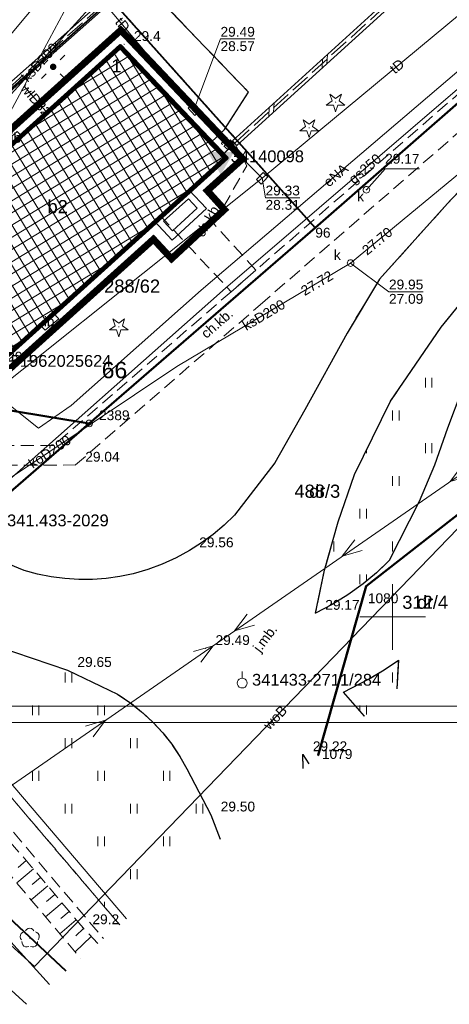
# Model space of a CAD drawing. Extents: x 5499164 to 5499301, y 5902019 to 5902134.
# Tile 5 of 18: x 5499222 to 5499254, y 5902020 to 5902096. Entities that reach past the tile are written whole.
import ezdxf
from ezdxf.enums import TextEntityAlignment as Align

# ---------------------------------------------------------------- set-up
doc = ezdxf.new("R2010")
doc.units = 0
doc.header["$PDSIZE"] = 0.75
for name, pattern in [('BUGD2', [3, 2, -1]), ('PRZER1-1', [2, 1, -1]), ('PRZER2-1', [3, 2, -1]), ('PRZER3-1', [4, 3, -1])]:
    doc.linetypes.add(name, pattern=pattern)
doc.layers.get('0').update_dxf_attribs({"linetype": 'CONTINUOUS', "lineweight": 13})
for name, color, linetype, lineweight in [('0Z_BUDYNKI', 7, 'CONTINUOUS', 9), ('0Z_OPISY', 7, 'CONTINUOUS', 9), ('A_BUDYNKI_ZAGOSP', 202, 'CONTINUOUS', 9), ('GEPADR', 7, 'CONTINUOUS', 18), ('GEPADR_O', 7, 'CONTINUOUS', 18), ('GEPPGD', 7, 'CONTINUOUS', 18), ('GEPPGD_O', 7, 'CONTINUOUS', 18), ('GESBTO', 7, 'CONTINUOUS', 18), ('GESBZO', 7, 'CONTINUOUS', 50), ('GESBZO_O', 7, 'CONTINUOUS', 50), ('GSLDSO', 7, 'CONTINUOUS', 18), ('GSLKRW', 7, 'CONTINUOUS', 25), ('GSPPPK', 7, 'CONTINUOUS', 18), ('GSPPPK_O', 7, 'CONTINUOUS', 18), ('GSPSHB', 7, 'CONTINUOUS', 18), ('GSPSHB_O', 7, 'CONTINUOUS', 18), ('GSPSSH_O', 7, 'CONTINUOUS', 18), ('GSPWPN', 7, 'CONTINUOUS', 13), ('GSPWPN_O', 7, 'CONTINUOUS', 13), ('GSPWPS', 7, 'CONTINUOUS', 13), ('GSPWPS_O', 7, 'CONTINUOUS', 13), ('GSSIIN', 7, 'CONTINUOUS', 18), ('GSSIIN_O', 7, 'CONTINUOUS', 18), ('GSSKOA', 7, 'PRZER3-1', 18), ('GSSKOA_O', 7, 'PRZER3-1', 18), ('GSSKOD', 7, 'PRZER2-1', 18), ('GSSKOD_O', 7, 'PRZER2-1', 18), ('GSSOTW', 7, 'PRZER3-1', 18), ('GSSUTR', 7, 'PRZER2-1', 18), ('GSSZSN', 7, 'PRZER2-1', 18), ('GUPEMO', 7, 'CONTINUOUS', 18), ('GUPIKP', 7, 'CONTINUOUS', 18), ('GUPIWZ', 7, 'CONTINUOUS', 18), ('GUPIWZ_O', 7, 'CONTINUOUS', 18), ('GUPPRZ', 7, 'CONTINUOUS', 18), ('GUPPRZ_O', 7, 'CONTINUOUS', 18)]:
    doc.layers.add(name, color=color, linetype=linetype, lineweight=lineweight)
for name, color, linetype, lineweight, true_color in [('0Z_granica opracowania', 7, 'CONTINUOUS', 9, 0xf500b8), ('GESKKL', 7, 'PRZER3-1', 18, 0x24bc24), ('GESUZY', 7, 'PRZER1-1', 18, 0x008000), ('GESUZY_O', 7, 'PRZER1-1', 18, 0x008000), ('GSPRDI', 7, 'CONTINUOUS', 18, 0x008000), ('GSPRDL', 7, 'CONTINUOUS', 18, 0x008000), ('GULEPR', 1, 'CONTINUOUS', 18, 0xff0000), ('GULEPR_O', 1, 'CONTINUOUS', 18, 0xff0000), ('GULGPR', 7, 'CONTINUOUS', 18, 0xbfbf00), ('GULGPR_O', 7, 'CONTINUOUS', 18, 0xbfbf00), ('GULKPR', 7, 'CONTINUOUS', 18, 0x803300), ('GULKPR_O', 7, 'CONTINUOUS', 18, 0x803300), ('GULTPR', 7, 'CONTINUOUS', 18, 0xff9100), ('GULTPR_O', 7, 'CONTINUOUS', 18, 0xff9100), ('GULWPR', 5, 'CONTINUOUS', 18, 0x0000ff), ('GULWPR_O', 5, 'CONTINUOUS', 18, 0x0000ff), ('GUPKSD', 7, 'CONTINUOUS', 18, 0x803300), ('GUPKSD_O', 7, 'CONTINUOUS', 18, 0x803300)]:
    doc.layers.add(name, color=color, linetype=linetype, lineweight=lineweight, true_color=true_color)
for name, color, linetype, true_color in [('219-działka ewidencyjna', 7, 'CONTINUOUS', 0x008000), ('GESDZI', 7, 'CONTINUOUS', 0x008000), ('GESDZI_O', 7, 'CONTINUOUS', 0x008000)]:
    doc.layers.add(name, color=color, linetype=linetype, true_color=true_color)
doc.styles.add('GEO-INFO', font='arial.ttf')
pattern_1 = [(90, (5490000, 5900000), (-2.5, 2.5), [0.75, -4.25]), (90, (5490000.5, 5900000), (-2.5, 2.5), [0.75, -4.25])]

# ---------------------------------------------------------------- blocks, each defined once
blk = doc.blocks.new('EPPGN')
blk.add_hatch(color=0).paths.add_polyline_path([(0, -0.09), (0.027812, -0.085595), (0.052901, -0.072812), (0.072812, -0.052901), (0.085595, -0.027812), (0.09, 0), (0.085595, 0.027812), (0.072812, 0.052901), (0.052901, 0.072812), (0.027812, 0.085595), (0, 0.09), (-0.027812, 0.085595), (-0.052901, 0.072812), (-0.072812, 0.052901), (-0.085595, 0.027812), (-0.09, 0), (-0.085595, -0.027812), (-0.072812, -0.052901), (-0.052901, -0.072812), (-0.027812, -0.085595)])
blk = doc.blocks.new('EPPGS')
at = {"color": 0}
blk.add_lwpolyline([(0, 0.5), (0.154508, 0.475528), (0.293893, 0.404508), (0.404508, 0.293893), (0.475528, 0.154508), (0.5, 0), (0.475528, -0.154508), (0.404508, -0.293893), (0.293893, -0.404508), (0.154508, -0.475528), (0, -0.5), (-0.154508, -0.475528), (-0.293893, -0.404508), (-0.404508, -0.293893), (-0.475528, -0.154508), (-0.5, 0), (-0.475528, 0.154508), (-0.404508, 0.293893), (-0.293893, 0.404508), (-0.154508, 0.475528)], close=True, dxfattribs=at)
blk = doc.blocks.new('SUEP1')
at = {"color": 0}
blk.add_lwpolyline([(-1.5, -1), (1.5, 0), (-1.5, 1)], dxfattribs=at)
blk = doc.blocks.new('OKRAG_PELNY')
at = {"color": 0}
blk.add_lwpolyline([(0, 0.5), (0.12941, 0.482963), (0.25, 0.433013), (0.353553, 0.353553), (0.433013, 0.25), (0.482963, 0.12941), (0.5, 0), (0.482963, -0.12941), (0.433013, -0.25), (0.353553, -0.353553), (0.25, -0.433013), (0.12941, -0.482963), (0, -0.5), (-0.12941, -0.482963), (-0.25, -0.433013), (-0.353553, -0.353553), (-0.433013, -0.25), (-0.482963, -0.12941), (-0.5, 0), (-0.482963, 0.12941), (-0.433013, 0.25), (-0.353553, 0.353553), (-0.25, 0.433013), (-0.12941, 0.482963)], close=True, dxfattribs=at)
blk = doc.blocks.new('PROSTOKAT1_5-1_PELNY')
at = {"color": 0}
blk.add_lwpolyline([(0.75, -0.5), (-0.75, -0.5), (-0.75, 0.5), (0.75, 0.5)], close=True, dxfattribs=at)
blk = doc.blocks.new('SUEO')
blk.add_hatch(color=0).paths.add_polyline_path([(-0.002174, 0.089974), (0.023762, 0.086807), (0.042561, 0.0793), (0.060131, 0.066965), (0.076266, 0.047786), (0.086234, 0.025762), (0.089972, 0.002226), (0.088646, -0.015553), (0.081114, -0.038994), (0.066834, -0.060276), (0.049699, -0.075033), (0.027576, -0.085671), (0.004027, -0.08991), (-0.019639, -0.087831), (-0.040932, -0.080154), (-0.059082, -0.067892), (-0.073734, -0.051607), (-0.08374, -0.032979), (-0.089221, -0.011817), (-0.089063, 0.012951), (-0.082571, 0.035806), (-0.069528, 0.057148), (-0.048957, 0.075519), (-0.026898, 0.085887)])
at = {"color": 0}
for points in [[(-1.767767, 1.767767), (-1.06066, 1.06066)], [(1.767767, 1.767767), (1.06066, 1.06066)], [(-1.767767, -1.767767), (-1.06066, -1.06066)], [(1.767767, -1.767767), (1.06066, -1.06066)]]:
    blk.add_lwpolyline(points, dxfattribs=at)
blk = doc.blocks.new('KOLO')
blk.add_hatch(color=0).paths.add_polyline_path([(-0.5, 0), (-0.482963, -0.12941), (-0.433013, -0.25), (-0.353553, -0.353553), (-0.25, -0.433013), (-0.12941, -0.482963), (0, -0.5), (0.12941, -0.482963), (0.25, -0.433013), (0.353553, -0.353553), (0.433013, -0.25), (0.482963, -0.12941), (0.5, 0), (0.482963, 0.12941), (0.433013, 0.25), (0.353553, 0.353553), (0.25, 0.433013), (0.12941, 0.482963), (0, 0.5), (-0.12941, 0.482963), (-0.25, 0.433013), (-0.353553, 0.353553), (-0.433013, 0.25), (-0.482963, 0.12941)])
blk = doc.blocks.new('POINT')
at = {"color": 0}
blk.add_point((0, 0), dxfattribs=at)
blk = doc.blocks.new('ODTN_1')
at = {"color": 0}
for points in [[(-1, -0.5), (0, 0.5)], [(0, -0.5), (1, 0.5)]]:
    blk.add_lwpolyline(points, dxfattribs=at)
blk = doc.blocks.new('PION_C')
at = {"color": 0}
blk.add_lwpolyline([(0, 0.5), (0, -0.5)], dxfattribs=at)
blk = doc.blocks.new('SPDLP')
blk.add_hatch(color=0).paths.add_polyline_path([(0, -0.09), (0.027812, -0.085595), (0.052901, -0.072812), (0.072812, -0.052901), (0.085595, -0.027812), (0.09, 0), (0.085595, 0.027812), (0.072812, 0.052901), (0.052901, 0.072812), (0.027812, 0.085595), (0, 0.09), (-0.027812, 0.085595), (-0.052901, 0.072812), (-0.072812, 0.052901), (-0.085595, 0.027812), (-0.09, 0), (-0.085595, -0.027812), (-0.072812, -0.052901), (-0.052901, -0.072812), (-0.027812, -0.085595)])
at = {"color": 0}
for points in [[(-1.271938, -0.268652), (-1.40916, -0.048001), (-1.462858, 0.20623), (-1.426585, 0.463525), (-1.304695, 0.693003), (-1.11182, 0.867117), (-0.871109, 0.964971)], [(-0.648554, 1.126667), (-0.481106, 1.325358), (-0.255912, 1.454989), (0, 1.5), (0.255912, 1.454989), (0.481106, 1.325358), (0.648554, 1.126667)], [(0.871109, 0.964971), (1.11182, 0.867117), (1.304695, 0.693003), (1.426585, 0.463525), (1.462858, 0.20623), (1.40916, -0.048001), (1.271938, -0.268652)], [(-0.137547, -1.292703), (-0.389802, -1.355024), (-0.648184, -1.327532), (-0.881678, -1.213525), (-1.062258, -1.026689), (-1.168249, -0.78945), (-1.186929, -0.530282)], [(1.186929, -0.530282), (1.168249, -0.78945), (1.062258, -1.026689), (0.881678, -1.213525), (0.648184, -1.327532), (0.389802, -1.355024), (0.137547, -1.292703)]]:
    blk.add_lwpolyline(points, dxfattribs=at)
blk = doc.blocks.new('SPDIP')
blk.add_hatch(color=0).paths.add_polyline_path([(0, -0.09), (0.027812, -0.085595), (0.052901, -0.072812), (0.072812, -0.052901), (0.085595, -0.027812), (0.09, 0), (0.085595, 0.027812), (0.072812, 0.052901), (0.052901, 0.072812), (0.027812, 0.085595), (0, 0.09), (-0.027812, 0.085595), (-0.052901, 0.072812), (-0.072812, 0.052901), (-0.085595, 0.027812), (-0.09, 0), (-0.085595, -0.027812), (-0.072812, -0.052901), (-0.052901, -0.072812), (-0.027812, -0.085595)])
at = {"color": 0}
blk.add_lwpolyline([(0.544942, 0.177062), (1.426676, -0.463555), (0.336792, -0.463555), (0, -1.500096), (-0.336792, -0.463555), (-1.426676, -0.463555), (-0.544942, 0.177062), (-0.881734, 1.213603), (0, 0.572986), (0.881734, 1.213603)], close=True, dxfattribs=at)
blk = doc.blocks.new('GSPSHB')
blk.add_hatch(color=0).paths.add_polyline_path([(-2, 1.1547), (2, 1.1547), (0, -2.309401)])
blk = doc.blocks.new('SOPGM')
at = {"color": 0}
blk.add_lwpolyline([(0, 1.75), (0, 0.75)], dxfattribs=at)
blk.add_lwpolyline([(0, 0.75), (0.231763, 0.713292), (0.440839, 0.606763), (0.606763, 0.440839), (0.713292, 0.231763), (0.75, 0), (0.713292, -0.231763), (0.606763, -0.440839), (0.440839, -0.606763), (0.231763, -0.713292), (0, -0.75), (-0.231763, -0.713292), (-0.440839, -0.606763), (-0.606763, -0.440839), (-0.713292, -0.231763), (-0.75, 0), (-0.713292, 0.231763), (-0.606763, 0.440839), (-0.440839, 0.606763), (-0.231763, 0.713292)], close=True, dxfattribs=at)

msp = doc.modelspace()

# ---------------------------------------------------------------- hatches: boundary and pattern name
at = {"layer": 'A_BUDYNKI_ZAGOSP', "true_color": 0x7a00a3}
h = msp.add_hatch(dxfattribs=at)
h.set_pattern_fill('ANSI37', color=204, scale=0.25, angle=346.381261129, style=0)
h.paths.add_polyline_path([(5499211.75, 5902077.65), (5499229.2, 5902093.38), (5499237.12, 5902085.02), (5499219.57, 5902069.19)])
at = {"layer": 'GSSUTR', "linetype": 'Continuous', "lineweight": 18, "true_color": 0x636363}
h = msp.add_hatch(dxfattribs=at)
h.set_pattern_fill('PTTU04', color=251, scale=0.5, style=0)
h.set_pattern_definition(pattern_1)
h.paths.add_polyline_path([(5499264.45, 5902084.32), (5499261.09, 5902080.84), (5499257.96, 5902077.33), (5499253.7, 5902072.12), (5499249.85, 5902066.48), (5499247.09, 5902060.87), (5499245.834, 5902057.251), (5499244.81, 5902053.56), (5499244.11, 5902050.3), (5499245.376, 5902050.954), (5499246.592, 5902051.699), (5499247.75, 5902052.53), (5499248.775, 5902053.381), (5499249.74, 5902054.3), (5499252.04, 5902058.8), (5499253.192, 5902061.574), (5499254.18, 5902064.41), (5499255.294, 5902067.317), (5499256.54, 5902070.17), (5499257.963, 5902073.055), (5499259.52, 5902075.87), (5499262.23, 5902080.01), (5499264.98, 5902083.92)], flags=0)
h = msp.add_hatch(dxfattribs=at)
h.set_pattern_fill('PTTU04', color=251, scale=0.5, style=0)
h.set_pattern_definition(pattern_1)
h.paths.add_polyline_path([(5499236.13, 5902034.91), (5499234.3, 5902038.4), (5499233.755, 5902039.366), (5499233.137, 5902040.288), (5499232.45, 5902041.16), (5499231.678, 5902041.997), (5499230.842, 5902042.771), (5499229.947, 5902043.477), (5499229, 5902044.11), (5499225.19, 5902045.94), (5499219.77, 5902047.77), (5499214.75, 5902049.47), (5499209.27, 5902051.35), (5499210.01, 5902049.04), (5499219.37, 5902038.03), (5499229.167, 5902026.508), (5499236.846, 5902033.05)], flags=0)
h = msp.add_hatch(dxfattribs=at)
h.set_pattern_fill('PTTU04', color=251, scale=0.5, style=0)
h.set_pattern_definition(pattern_1)
h.paths.add_polyline_path([(5499249.347, 5902045.968), (5499248.22, 5902045.29), (5499246.24, 5902044.27), (5499247.843, 5902042.42), (5499250.318, 5902044.528), (5499250.44, 5902046.7)], flags=0)
at = {"layer": 'GSSUTR', "linetype": 'Continuous', "lineweight": 18}
h = msp.add_hatch(dxfattribs=at)
h.set_pattern_fill('PTTU04', scale=0.5, style=0)
h.set_pattern_definition(pattern_1)
h.paths.add_polyline_path([(5499243.16, 5902039.51), (5499243.177, 5902038.445), (5499243.594, 5902038.8)], flags=0)

# ---------------------------------------------------------------- linework, layer by layer
at = {"color": 251, "linetype": 'Continuous', "lineweight": 13, "true_color": 0x636363, "elevation": 100, "flags": 128}
for points in [[(5499250, 5902047.5), (5499250, 5902052.5)], [(5499247.5, 5902050), (5499252.5, 5902050)]]:
    msp.add_lwpolyline(points, dxfattribs=at)
at = {"layer": '0Z_BUDYNKI', "lineweight": 30, "elevation": 10.18}
msp.add_lwpolyline([(5499211.75, 5902077.65), (5499229.2, 5902093.38), (5499237.12, 5902085.02), (5499219.57, 5902069.19)], close=True, dxfattribs=at)
at = {"layer": '0Z_granica opracowania', "linetype": 'BUGD2', "const_width": 0.525, "elevation": 10.18}
msp.add_lwpolyline([(5499210.328, 5902077.715), (5499212.389, 5902079.572), (5499211.447, 5902080.592), (5499215.331, 5902084.283), (5499215.245, 5902084.377), (5499218.862, 5902087.539), (5499219.886, 5902086.33), (5499229.255, 5902094.776), (5499238.551, 5902084.964), (5499235.855, 5902082.532), (5499237.163, 5902081.082), (5499233.127, 5902077.339), (5499231.745, 5902078.825), (5499219.506, 5902067.786)], close=True, dxfattribs=at)
at = {"layer": '0Z_OPISY'}
for points in [[(5499195.674, 5902041.939), (5499300.674, 5902041.939), (5499300.674, 5902116.189), (5499195.674, 5902116.189)], [(5499196.924, 5902043.189), (5499299.424, 5902043.189), (5499299.424, 5902114.939), (5499196.924, 5902114.939)]]:
    msp.add_lwpolyline(points, close=True, dxfattribs=at)
at = {"layer": '219-działka ewidencyjna', "color": 24, "linetype": 'Continuous', "lineweight": 70, "true_color": 0xaf2323, "elevation": 10.18}
msp.add_lwpolyline([(5499211.508, 5902077.661), (5499229.209, 5902093.617), (5499237.363, 5902085.01), (5499219.559, 5902068.951)], close=True, dxfattribs=at)
at = {"layer": 'GESBTO', "color": 251, "linetype": 'Continuous', "lineweight": 18, "true_color": 0x636363, "elevation": 10.18}
for points in [[(5499233.179, 5902078.751), (5499231.807, 5902080.227), (5499234.443, 5902082.605), (5499235.782, 5902081.165)], [(5499233.205, 5902079.457), (5499232.518, 5902080.196), (5499234.412, 5902081.904), (5499235.075, 5902081.191)]]:
    msp.add_lwpolyline(points, close=True, dxfattribs=at)
at = {"layer": 'GESBZO', "color": 251, "linetype": 'Continuous', "lineweight": 50, "true_color": 0x636363, "elevation": 10.18}
msp.add_lwpolyline([(5499211.75, 5902077.65), (5499229.2, 5902093.38), (5499237.12, 5902085.02), (5499219.57, 5902069.19)], close=True, dxfattribs=at)
at = {"layer": 'GESDZI', "linetype": 'Continuous', "lineweight": 40, "elevation": 10.22}
for points in [[(5499266.52, 5902099.34), (5499250.47, 5902116.57), (5499236.23, 5902103.95), (5499231.11, 5902099.41), (5499228.52, 5902097.12), (5499244.1, 5902079.7)], [(5499226.84, 5902064.77), (5499244.1, 5902079.7), (5499228.52, 5902097.12), (5499217.75, 5902087.56), (5499200.94, 5902072.64), (5499205.72, 5902068.24)], [(5499217.9, 5902057.03), (5499226.84, 5902064.77), (5499205.72, 5902068.24)]]:
    msp.add_lwpolyline(points, close=True, dxfattribs=at)
for points in [[(5499217.75, 5902087.56), (5499228.52, 5902097.12), (5499212.41, 5902115.178)], [(5499267.375, 5902100.089), (5499266.52, 5902099.34), (5499244.1, 5902079.7), (5499226.84, 5902064.77), (5499217.9, 5902057.03), (5499214.29, 5902053.58), (5499203.44, 5902043.22), (5499210.33, 5902036.77), (5499225.045, 5902022.996)], [(5499244.343, 5902039.438), (5499244.33, 5902039.45), (5499247.98, 5902052.35), (5499257.76, 5902059.99), (5499285.068, 5902081.323)], [(5499260.64, 5902056.93), (5499257.76, 5902059.99), (5499247.98, 5902052.35), (5499244.33, 5902039.45), (5499244.343, 5902039.438)], [(5499225.045, 5902022.996), (5499210.33, 5902036.77), (5499201.353, 5902025.711)]]:
    msp.add_lwpolyline(points, dxfattribs=at)
at = {"layer": 'GESKKL', "color": 251, "linetype": 'PRZER3-1', "lineweight": 18, "ltscale": 0.5, "true_color": 0x636363, "elevation": 10.06}
msp.add_lwpolyline([(5499225.045, 5902022.996), (5499210.33, 5902036.77), (5499201.353, 5902025.711)], dxfattribs=at)
at = {"layer": 'GESUZY', "color": 251, "linetype": 'PRZER1-1', "lineweight": 18, "ltscale": 0.5, "true_color": 0x636363, "elevation": 10.08}
for points in [[(5499266.52, 5902099.34), (5499250.47, 5902116.57), (5499236.23, 5902103.95), (5499231.11, 5902099.41), (5499228.52, 5902097.12), (5499244.1, 5902079.7)], [(5499217.75, 5902087.56), (5499200.94, 5902072.64), (5499205.72, 5902068.24), (5499226.84, 5902064.77), (5499244.1, 5902079.7), (5499228.52, 5902097.12)], [(5499205.72, 5902068.24), (5499217.9, 5902057.03), (5499226.84, 5902064.77)]]:
    msp.add_lwpolyline(points, close=True, dxfattribs=at)
for points in [[(5499204.008, 5902107.74), (5499205.5, 5902106.04), (5499184.84, 5902087.54), (5499192.31, 5902080.63), (5499197.64, 5902075.7), (5499214.76, 5902090.92), (5499217.75, 5902087.56), (5499228.52, 5902097.12), (5499231.11, 5902099.41)], [(5499267.375, 5902100.089), (5499266.52, 5902099.34), (5499244.1, 5902079.7), (5499226.84, 5902064.77), (5499217.9, 5902057.03), (5499214.29, 5902053.58), (5499203.44, 5902043.22), (5499210.33, 5902036.77), (5499225.045, 5902022.996)], [(5499244.343, 5902039.438), (5499244.33, 5902039.45), (5499247.98, 5902052.35), (5499257.76, 5902059.99), (5499285.068, 5902081.323)], [(5499257.76, 5902059.99), (5499247.98, 5902052.35), (5499244.33, 5902039.45), (5499244.343, 5902039.438)], [(5499225.045, 5902022.996), (5499210.33, 5902036.77), (5499201.353, 5902025.711)]]:
    msp.add_lwpolyline(points, dxfattribs=at)
at = {"layer": 'GSLDSO', "color": 251, "linetype": 'Continuous', "lineweight": 18, "true_color": 0x636363, "elevation": 10.18}
for points in [[(5499259.61, 5902106.333), (5499251.496, 5902098.819), (5499237.782, 5902086.34)], [(5499259.95, 5902105.967), (5499251.834, 5902098.451), (5499238.118, 5902085.97)], [(5499217.544, 5902087.9), (5499230.267, 5902099.168)], [(5499217.876, 5902087.525), (5499230.599, 5902098.794)]]:
    msp.add_lwpolyline(points, dxfattribs=at)
at = {"layer": 'GSLKRW', "color": 251, "linetype": 'Continuous', "lineweight": 25, "true_color": 0x636363, "elevation": 10.18}
for points in [[(5499237.161, 5902087.196), (5499238.997, 5902090.05), (5499230.433, 5902098.981)], [(5499264.06, 5902092.01), (5499254.2, 5902081.55), (5499249.01, 5902075.79), (5499246.52, 5902071.66), (5499243.31, 5902065.81), (5499241, 5902061.75), (5499237.92, 5902057.76), (5499237.131, 5902057.004), (5499236.294, 5902056.302), (5499235.412, 5902055.656), (5499234.49, 5902055.07), (5499233.467, 5902054.513), (5499232.408, 5902054.029), (5499231.317, 5902053.621), (5499230.2, 5902053.29), (5499229.175, 5902053.08), (5499228.139, 5902052.937), (5499227.096, 5902052.864), (5499226.05, 5902052.86), (5499224.99, 5902052.927), (5499223.937, 5902053.064), (5499222.895, 5902053.272), (5499221.87, 5902053.55), (5499216.25, 5902055.85)], [(5499205.42, 5902052.98), (5499209.27, 5902051.35), (5499214.75, 5902049.47), (5499219.77, 5902047.77), (5499225.19, 5902045.94), (5499229, 5902044.11), (5499229.947, 5902043.477), (5499230.842, 5902042.771), (5499231.678, 5902041.997), (5499232.45, 5902041.16), (5499233.137, 5902040.288), (5499233.755, 5902039.366), (5499234.3, 5902038.4), (5499236.13, 5902034.91), (5499236.846, 5902033.05)], [(5499247.843, 5902042.42), (5499246.24, 5902044.27), (5499248.22, 5902045.29), (5499249.347, 5902045.968), (5499250.44, 5902046.7), (5499250.318, 5902044.528)], [(5499243.177, 5902038.445), (5499243.16, 5902039.51)], [(5499243.16, 5902039.51), (5499243.594, 5902038.8)]]:
    msp.add_lwpolyline(points, dxfattribs=at)
msp.add_lwpolyline([(5499264.45, 5902084.32), (5499264.98, 5902083.92), (5499262.23, 5902080.01), (5499259.52, 5902075.87), (5499257.963, 5902073.055), (5499256.54, 5902070.17), (5499255.294, 5902067.317), (5499254.18, 5902064.41), (5499253.192, 5902061.574), (5499252.04, 5902058.8), (5499249.74, 5902054.3), (5499248.775, 5902053.381), (5499247.75, 5902052.53), (5499246.592, 5902051.699), (5499245.376, 5902050.954), (5499244.11, 5902050.3), (5499244.81, 5902053.56), (5499245.834, 5902057.251), (5499247.09, 5902060.87), (5499249.85, 5902066.48), (5499253.7, 5902072.12), (5499257.96, 5902077.33), (5499261.09, 5902080.84)], close=True, dxfattribs=at)
at = {"layer": 'GSSIIN', "color": 251, "linetype": 'Continuous', "lineweight": 18, "true_color": 0x636363, "elevation": 10.18}
for points in [[(5499221.732, 5902086.648), (5499221.339, 5902087.049), (5499220.744, 5902086.511), (5499221.11, 5902086.087)], [(5499223.039, 5902072.319), (5499223.474, 5902071.881), (5499224.524, 5902072.762), (5499224.06, 5902073.24)]]:
    msp.add_lwpolyline(points, close=True, dxfattribs=at)
at = {"layer": 'GSSKOA', "color": 251, "linetype": 'PRZER3-1', "lineweight": 18, "ltscale": 0.5, "true_color": 0x636363, "elevation": 10.18}
for points in [[(5499264.06, 5902092.01), (5499254.2, 5902081.55), (5499249.01, 5902075.79), (5499246.52, 5902071.66), (5499243.31, 5902065.81), (5499241, 5902061.75), (5499237.92, 5902057.76), (5499237.131, 5902057.004), (5499236.294, 5902056.302), (5499235.412, 5902055.656), (5499234.49, 5902055.07), (5499233.467, 5902054.513), (5499232.408, 5902054.029), (5499231.317, 5902053.621), (5499230.2, 5902053.29), (5499229.175, 5902053.08), (5499228.139, 5902052.937), (5499227.096, 5902052.864), (5499226.05, 5902052.86), (5499224.99, 5902052.927), (5499223.937, 5902053.064), (5499222.895, 5902053.272), (5499221.87, 5902053.55), (5499216.25, 5902055.85)], [(5499219.77, 5902047.77), (5499225.19, 5902045.94), (5499229, 5902044.11), (5499229.947, 5902043.477), (5499230.842, 5902042.771), (5499231.678, 5902041.997), (5499232.45, 5902041.16), (5499233.137, 5902040.288), (5499233.755, 5902039.366), (5499234.3, 5902038.4), (5499236.13, 5902034.91), (5499236.846, 5902033.05)], [(5499250.318, 5902044.528), (5499250.44, 5902046.7), (5499249.347, 5902045.968), (5499248.22, 5902045.29), (5499246.24, 5902044.27), (5499247.843, 5902042.42)], [(5499243.16, 5902039.51), (5499243.177, 5902038.445)], [(5499243.594, 5902038.8), (5499243.16, 5902039.51)]]:
    msp.add_lwpolyline(points, dxfattribs=at)
msp.add_lwpolyline([(5499246.592, 5902051.699), (5499247.75, 5902052.53), (5499248.775, 5902053.381), (5499249.74, 5902054.3), (5499252.04, 5902058.8), (5499253.192, 5902061.574), (5499254.18, 5902064.41), (5499255.294, 5902067.317), (5499256.54, 5902070.17), (5499257.963, 5902073.055), (5499259.52, 5902075.87), (5499262.23, 5902080.01), (5499264.98, 5902083.92), (5499264.45, 5902084.32), (5499261.09, 5902080.84), (5499257.96, 5902077.33), (5499253.7, 5902072.12), (5499249.85, 5902066.48), (5499247.09, 5902060.87), (5499245.834, 5902057.251), (5499244.81, 5902053.56), (5499244.11, 5902050.3), (5499245.376, 5902050.954)], close=True, dxfattribs=at)
at = {"layer": 'GSSKOD', "color": 251, "linetype": 'PRZER2-1', "lineweight": 18, "ltscale": 0.5, "true_color": 0x636363, "elevation": 10.18}
for points in [[(5499239.571, 5902076.471), (5499238.95, 5902075.93), (5499237.68, 5902074.82), (5499224.12, 5902063.08), (5499209.01, 5902063.11), (5499208.36, 5902061.55), (5499225.79, 5902061.6), (5499239.89, 5902073.82), (5499264.81, 5902095.48), (5499264.37, 5902098.06)], [(5499236.355, 5902079.999), (5499238.873, 5902084.436), (5499237.95, 5902086.155), (5499236.95, 5902085.2), (5499237.12, 5902085.02), (5499232.249, 5902080.627), (5499237.68, 5902074.82), (5499238.95, 5902075.93), (5499239.571, 5902076.471)]]:
    msp.add_lwpolyline(points, close=True, dxfattribs=at)
msp.add_lwpolyline([(5499229.167, 5902026.508), (5499219.37, 5902038.03), (5499210.01, 5902049.04), (5499209.27, 5902051.35), (5499205.42, 5902052.98), (5499204.36, 5902051.07), (5499208.76, 5902048.05), (5499218.14, 5902037), (5499227.932, 5902025.455)], dxfattribs=at)
at = {"layer": 'GSSOTW', "color": 251, "linetype": 'PRZER3-1', "lineweight": 18, "ltscale": 0.5, "true_color": 0x636363, "elevation": 10.18}
msp.add_lwpolyline([(5499186.669, 5902092.391), (5499194.198, 5902094.033), (5499196.353, 5902093.731), (5499197.675, 5902092.942), (5499205.18, 5902085.417), (5499205.696, 5902084.618), (5499205.668, 5902083.942), (5499205.114, 5902082.833), (5499204.525, 5902082.276), (5499204.703, 5902082.112), (5499207.881, 5902079.086), (5499209.368, 5902080.376), (5499215.553, 5902085.806), (5499217.71, 5902087.713), (5499230.433, 5902098.981), (5499238.997, 5902090.05), (5499237.161, 5902087.196), (5499236.053, 5902086.146), (5499236.95, 5902085.2), (5499237.95, 5902086.155), (5499251.665, 5902098.635), (5499259.78, 5902106.15)], dxfattribs=at)
at = {"layer": 'GSSUTR', "color": 251, "linetype": 'PRZER2-1', "lineweight": 18, "ltscale": 0.5, "true_color": 0x636363, "elevation": 10.1}
msp.add_lwpolyline([(5499246.592, 5902051.699), (5499247.75, 5902052.53), (5499248.775, 5902053.381), (5499249.74, 5902054.3), (5499252.04, 5902058.8), (5499253.192, 5902061.574), (5499254.18, 5902064.41), (5499255.294, 5902067.317), (5499256.54, 5902070.17), (5499257.963, 5902073.055), (5499259.52, 5902075.87), (5499262.23, 5902080.01), (5499264.98, 5902083.92), (5499264.45, 5902084.32), (5499261.09, 5902080.84), (5499257.96, 5902077.33), (5499253.7, 5902072.12), (5499249.85, 5902066.48), (5499247.09, 5902060.87), (5499245.834, 5902057.251), (5499244.81, 5902053.56), (5499244.11, 5902050.3), (5499245.376, 5902050.954)], close=True, dxfattribs=at)
for points in [[(5499236.846, 5902033.05), (5499236.13, 5902034.91), (5499234.3, 5902038.4), (5499233.755, 5902039.366), (5499233.137, 5902040.288), (5499232.45, 5902041.16), (5499231.678, 5902041.997), (5499230.842, 5902042.771), (5499229.947, 5902043.477), (5499229, 5902044.11), (5499225.19, 5902045.94), (5499219.77, 5902047.77), (5499214.75, 5902049.47), (5499209.27, 5902051.35)], [(5499209.27, 5902051.35), (5499210.01, 5902049.04), (5499219.37, 5902038.03), (5499229.167, 5902026.508)], [(5499250.318, 5902044.528), (5499250.44, 5902046.7), (5499249.347, 5902045.968), (5499248.22, 5902045.29), (5499246.24, 5902044.27), (5499247.843, 5902042.42)], [(5499243.594, 5902038.8), (5499243.16, 5902039.51)], [(5499243.16, 5902039.51), (5499243.177, 5902038.445)]]:
    msp.add_lwpolyline(points, dxfattribs=at)
at = {"layer": 'GSSZSN', "color": 251, "linetype": 'PRZER2-1', "lineweight": 18, "ltscale": 0.5, "true_color": 0x636363, "elevation": 10.06}
for points in [[(5499202.47, 5902053.37), (5499201.34, 5902052.32), (5499202.425, 5902049.701), (5499209.667, 5902043.001), (5499215.513, 5902036.562), (5499226.177, 5902023.96)], [(5499227.509, 5902025.095), (5499226.373, 5902026.27), (5499222.447, 5902030.937), (5499213.425, 5902041.253), (5499212.274, 5902042.746), (5499209.759, 5902046.05), (5499204.36, 5902051.07), (5499202.47, 5902053.37)]]:
    msp.add_lwpolyline(points, dxfattribs=at)
at = {"layer": 'GSSZSN', "color": 251, "linetype": 'Continuous', "lineweight": 18, "true_color": 0x636363, "elevation": 10.06, "flags": 128}
for points in [[(5499222.029, 5902031.414), (5499221.408, 5902030.872)], [(5499221.314, 5902029.707), (5499222.584, 5902030.774)], [(5499223.129, 5902030.126), (5499222.495, 5902029.593)], [(5499222.409, 5902028.413), (5499223.674, 5902029.478)], [(5499223.503, 5902027.12), (5499224.765, 5902028.181)], [(5499224.219, 5902028.829), (5499223.588, 5902028.298)], [(5499225.31, 5902027.533), (5499224.68, 5902027.003)], [(5499224.597, 5902025.827), (5499225.855, 5902026.885)], [(5499226.403, 5902026.239), (5499225.811, 5902025.666)], [(5499225.767, 5902024.445), (5499226.992, 5902025.63)]]:
    msp.add_lwpolyline(points, dxfattribs=at)
at = {"layer": 'GULEPR', "color": 251, "linetype": 'Continuous', "lineweight": 18, "true_color": 0x636363, "elevation": 10.14}
for points in [[(5499204.693, 5902108.347), (5499206.354, 5902104.362), (5499217.487, 5902090.43), (5499224.323, 5902098.619)], [(5499218.748, 5902069.934), (5499217.897, 5902068.427), (5499222.976, 5902064.413), (5499225.459, 5902066.14), (5499235.4, 5902074.941), (5499255.937, 5902092.473)], [(5499262.72, 5902066.1), (5499258.492, 5902063.172), (5499215.756, 5902033.576)]]:
    msp.add_lwpolyline(points, dxfattribs=at)
at = {"layer": 'GULGPR', "color": 251, "linetype": 'Continuous', "lineweight": 18, "true_color": 0x636363, "elevation": 10.14}
for points in [[(5499280.583, 5902086.079), (5499276.86, 5902083.69), (5499274.711, 5902081.086), (5499274.01, 5902080.78), (5499259.62, 5902094.6), (5499258.52, 5902093.33), (5499237.25, 5902075.08), (5499218.22, 5902058.25), (5499216.45, 5902058.61), (5499213.24, 5902059.6), (5499208.99, 5902060.19), (5499202.52, 5902066.06), (5499201.04, 5902067.54), (5499183.31, 5902084.04), (5499180.251, 5902086.709)], [(5499222.05, 5902020.444), (5499214.54, 5902027.28), (5499211.59, 5902036.88), (5499210.16, 5902040.19), (5499208.21, 5902042.98), (5499206.04, 5902045.26), (5499201.35, 5902049.52), (5499200.44, 5902048.77), (5499200.21, 5902048.94), (5499181.84, 5902066.8), (5499174.99, 5902073.57), (5499170.12, 5902077.742)], [(5499216.45, 5902058.61), (5499208.5, 5902038.82), (5499223.821, 5902021.953)]]:
    msp.add_lwpolyline(points, dxfattribs=at)
at = {"layer": 'GULKPR', "color": 251, "linetype": 'Continuous', "lineweight": 18, "true_color": 0x636363, "elevation": 10.14}
for points in [[(5499216.139, 5902118.48), (5499231.219, 5902101.265), (5499214.917, 5902083.366)], [(5499233.528, 5902069.12), (5499246.793, 5902077.003), (5499258.029, 5902086.294)], [(5499214.11, 5902056.14), (5499233.528, 5902069.12)]]:
    msp.add_lwpolyline(points, dxfattribs=at)
at = {"layer": 'GULTPR', "color": 251, "linetype": 'Continuous', "lineweight": 18, "true_color": 0x636363, "elevation": 10.14}
for points in [[(5499223.94, 5902101.707), (5499234.836, 5902088.705)], [(5499265.958, 5902101.593), (5499260.625, 5902100.568), (5499240.048, 5902083.48)], [(5499182.557, 5902088.751), (5499212.555, 5902061.547), (5499240.048, 5902083.48)], [(5499234.836, 5902088.705), (5499240.048, 5902083.48)], [(5499229.69, 5902026.954), (5499211.29, 5902048.51), (5499208.59, 5902046.74), (5499206.53, 5902045.24), (5499202.99, 5902048), (5499202.34, 5902047.45), (5499202.074, 5902047.651)]]:
    msp.add_lwpolyline(points, dxfattribs=at)
at = {"layer": 'GULWPR', "color": 251, "linetype": 'Continuous', "lineweight": 18, "true_color": 0x636363, "elevation": 10.14}
for points in [[(5499236.342, 5902112.245), (5499235.715, 5902111.962), (5499231.425, 5902108.323), (5499221.882, 5902090.5)], [(5499219.212, 5902085.598), (5499221.882, 5902090.5)], [(5499221.882, 5902090.5), (5499223.689, 5902088.412)], [(5499186.739, 5902055.649), (5499222.671, 5902023.326), (5499259.401, 5902061.323), (5499260.76, 5902062.95)]]:
    msp.add_lwpolyline(points, dxfattribs=at)
at = {"layer": 'GUPPRZ_O', "color": 251, "linetype": 'Continuous', "lineweight": 9, "true_color": 0x636363, "elevation": 10.8, "flags": 128}
for points in [[(5499239.485, 5902094.105), (5499236.864, 5902094.105), (5499234.836, 5902088.705)], [(5499236.864, 5902094.105), (5499239.485, 5902094.105)], [(5499252.048, 5902084.206), (5499249.427, 5902084.206), (5499248, 5902082.6)], [(5499242.92, 5902081.995), (5499240.3, 5902081.995), (5499240.048, 5902083.48)], [(5499240.3, 5902081.995), (5499242.92, 5902081.995)], [(5499252.343, 5902074.823), (5499249.722, 5902074.823), (5499246.793, 5902077.003)], [(5499249.722, 5902074.823), (5499252.343, 5902074.823)]]:
    msp.add_lwpolyline(points, dxfattribs=at)

# ---------------------------------------------------------------- block references
at = {"layer": 'GEPADR', "color": 251, "lineweight": 18, "true_color": 0x636363}
msp.add_blockref('POINT', (5499227.8, 5902068.22, 10.28), dxfattribs=at)
at = {"layer": 'GEPPGD', "color": 251, "lineweight": 18, "true_color": 0x636363, "xscale": 0.5, "yscale": 0.5}
for name, p in [('EPPGN', (5499244.1, 5902079.7, 10.24)), ('EPPGS', (5499226.84, 5902064.77, 10.24)), ('EPPGN', (5499247.98, 5902052.35, 10.24)), ('EPPGN', (5499244.33, 5902039.45, 10.24))]:
    msp.add_blockref(name, p, dxfattribs=at)
at = {"layer": 'GSLDSO', "color": 251, "lineweight": 18, "true_color": 0x636363, "xscale": 0.5, "yscale": 0.5}
for name, p, rotation in [('ODTN_1', (5499224.071, 5902093.347, 10.18), 41.52986499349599), ('ODTN_1', (5499244.817, 5902092.403, 10.18), 222.3007089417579), ('ODTN_1', (5499240.749, 5902088.702, 10.18), 222.3007089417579), ('PION_C', (5499237.95, 5902086.155, 10.18), 222.3007089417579)]:
    msp.add_blockref(name, p, dxfattribs=dict(at, rotation=rotation))
at = {"layer": 'GSPPPK', "color": 251, "lineweight": 18, "true_color": 0x636363, "xscale": 0.5, "yscale": 0.5}
msp.add_blockref('SOPGM', (5499238.52, 5902044.96, 10.36), dxfattribs=at)
at = {"layer": 'GSPRDI', "color": 251, "lineweight": 18, "true_color": 0x636363, "xscale": 0.5, "yscale": 0.5}
for p in [(5499245.652, 5902089.288, 10.12), (5499243.626, 5902087.33, 10.12), (5499229.098, 5902072.135, 10.12)]:
    msp.add_blockref('SPDIP', p, dxfattribs=at)
at = {"layer": 'GSPRDL', "color": 251, "lineweight": 18, "true_color": 0x636363, "xscale": 0.5, "yscale": 0.5}
msp.add_blockref('SPDLP', (5499222.3, 5902025.5, 10.12), dxfattribs=at)
at = {"layer": 'GSPSHB', "color": 251, "lineweight": 18, "true_color": 0x636363, "xscale": 0.5, "yscale": 0.5}
msp.add_blockref('GSPSHB', (5499236.89, 5902084.9, 10.36), dxfattribs=at)
at = {"layer": 'GSPWPN', "color": 251, "lineweight": 13, "true_color": 0x636363, "xscale": 0.09, "yscale": 0.09}
for p in [(5499229.504, 5902093.702, 10.08), (5499226.339, 5902026.307, 10.08)]:
    msp.add_blockref('KOLO', p, dxfattribs=at)
at = {"layer": 'GSPWPS', "color": 251, "lineweight": 13, "true_color": 0x636363, "xscale": 0.09, "yscale": 0.09}
for p in [(5499254.2, 5902081.55, 10.08), (5499225.79, 5902061.6, 10.08), (5499234.49, 5902055.07, 10.08), (5499244.11, 5902050.3, 10.08), (5499235.73, 5902047.61, 10.08), (5499225.19, 5902045.94, 10.08), (5499243.16, 5902039.51, 10.08), (5499236.13, 5902034.91, 10.08)]:
    msp.add_blockref('KOLO', p, dxfattribs=at)
at = {"layer": 'GULEPR', "color": 251, "lineweight": 18, "true_color": 0x636363, "xscale": 0.5, "yscale": 0.5}
for p, rotation in [((5499254.999, 5902060.753, 10.15), 214.7037522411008), ((5499246.777, 5902055.059, 10.15), 214.7037522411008), ((5499238.556, 5902049.366, 10.15), 214.7037522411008), ((5499235.692, 5902047.382, 10.15), 34.70375224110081), ((5499227.471, 5902041.689, 10.15), 34.70375224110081)]:
    msp.add_blockref('SUEP1', p, dxfattribs=dict(at, rotation=rotation))
at = {"layer": 'GUPEMO', "color": 251, "lineweight": 18, "true_color": 0x636363, "xscale": 0.5, "yscale": 0.5}
for name in ['SUEO', 'KOLO']:
    msp.add_blockref(name, (5499224.089, 5902091.979, 10.16), dxfattribs=at)
at = {"layer": 'GUPIKP', "color": 251, "lineweight": 18, "true_color": 0x636363, "xscale": 0.5, "yscale": 0.5}
for p, rotation in [((5499234.836, 5902088.705, 10.16), 311.8199992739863), ((5499240.048, 5902083.48, 10.16), 46.50699392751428)]:
    msp.add_blockref('PROSTOKAT1_5-1_PELNY', p, dxfattribs=dict(at, rotation=rotation))
at = {"layer": 'GUPIWZ', "color": 251, "lineweight": 18, "true_color": 0x636363, "xscale": 0.5, "yscale": 0.5}
msp.add_blockref('OKRAG_PELNY', (5499248, 5902082.6, 10.18), dxfattribs=at)
at = {"layer": 'GUPKSD', "color": 251, "lineweight": 18, "true_color": 0x636363, "xscale": 0.5, "yscale": 0.5}
msp.add_blockref('OKRAG_PELNY', (5499246.793, 5902077.003, 10.16), dxfattribs=at)
at = {"layer": 'GUPPRZ', "color": 251, "lineweight": 18, "true_color": 0x636363}
for p in [(5499234.836, 5902088.705, 10.16), (5499240.048, 5902083.48, 10.16), (5499248, 5902082.6, 10.16), (5499247.814, 5902077.848, 10.16), (5499246.793, 5902077.003, 10.16), (5499243.095, 5902074.805, 10.16)]:
    msp.add_blockref('POINT', p, dxfattribs=at)

# ---------------------------------------------------------------- texts
at = {"layer": 'GEPADR_O', "color": 251, "linetype": 'Continuous', "lineweight": 0, "true_color": 0x636363, "style": 'GEO-INFO'}
msp.add_text('66', height=1.25, dxfattribs=at).set_placement((5499227.8, 5902068.22, 10.8))
at = {"layer": 'GEPPGD_O', "color": 251, "linetype": 'Continuous', "lineweight": 0, "true_color": 0x636363, "style": 'GEO-INFO'}
for s, p in [('96', (5499244.097, 5902079.699, 10.8)), ('1080', (5499248.112, 5902051.803, 10.8)), ('1079', (5499244.603, 5902039.919, 10.8))]:
    msp.add_text(s, height=0.75, dxfattribs=at).set_placement(p, align=Align.TOP_LEFT)
msp.add_text('2389', height=0.75, dxfattribs=at).set_placement((5499227.59, 5902065.02, 10.8))
at = {"layer": 'GESBZO_O', "color": 251, "linetype": 'Continuous', "lineweight": 0, "true_color": 0x636363, "style": 'GEO-INFO'}
for s, p in [('1', (5499228.921, 5902092.062, 10.8)), ('b2', (5499224.435, 5902081.331, 10.8))]:
    msp.add_text(s, height=1, dxfattribs=at).set_placement(p, align=Align.MIDDLE)
at = {"layer": 'GESDZI_O', "linetype": 'Continuous', "lineweight": 40, "style": 'GEO-INFO'}
msp.add_text('288/62', height=1, dxfattribs=at).set_placement((5499230.117, 5902075.267, 10.8), align=Align.MIDDLE)
for s, p in [('488/3', (5499244.254, 5902059.598, 10.8)), ('312/4', (5499252.485, 5902051.122, 10.8))]:
    msp.add_text(s, height=1, dxfattribs=at).set_placement(p, align=Align.MIDDLE_CENTER)
at = {"layer": 'GESUZY_O', "color": 251, "linetype": 'Continuous', "lineweight": 0, "true_color": 0x636363, "style": 'GEO-INFO'}
for p in [(5499244.254, 5902059.598, 10.8), (5499252.485, 5902051.122, 10.8)]:
    msp.add_text('dr', height=1, dxfattribs=at).set_placement(p, align=Align.MIDDLE_CENTER)
at = {"layer": 'GSPPPK_O', "color": 251, "linetype": 'Continuous', "lineweight": 0, "true_color": 0x636363, "style": 'GEO-INFO'}
for s, p in [('341.433-2029', (5499220.57, 5902057.37, 10.8)), ('341433-2711/284', (5499239.27, 5902045.21, 10.8))]:
    msp.add_text(s, height=0.9, dxfattribs=at).set_placement(p, align=Align.MIDDLE_LEFT)
at = {"layer": 'GSPSHB_O', "color": 251, "linetype": 'Continuous', "lineweight": 0, "true_color": 0x636363, "style": 'GEO-INFO'}
msp.add_text('34140098', height=0.9, dxfattribs=at).set_placement((5499237.64, 5902085.15, 10.8), align=Align.MIDDLE_LEFT)
at = {"layer": 'GSPSSH_O', "color": 251, "linetype": 'Continuous', "lineweight": 0, "true_color": 0x636363, "style": 'GEO-INFO'}
msp.add_text('51962025624', height=0.9, dxfattribs=at).set_placement((5499220.85, 5902069.54, 10.8), align=Align.MIDDLE_LEFT)
at = {"layer": 'GSPWPN_O', "color": 251, "linetype": 'Continuous', "lineweight": 0, "true_color": 0x636363, "style": 'GEO-INFO'}
for s, p in [('29.4', (5499230.254, 5902093.952, 10.8)), ('29.1', (5499220.578, 5902069.492, 10.8)), ('29.2', (5499227.089, 5902026.557, 10.8))]:
    msp.add_text(s, height=0.75, dxfattribs=at).set_placement(p)
at = {"layer": 'GSPWPS_O', "color": 251, "linetype": 'Continuous', "lineweight": 0, "true_color": 0x636363, "style": 'GEO-INFO'}
for s, p in [('29.04', (5499226.54, 5902061.85, 10.8)), ('29.56', (5499235.24, 5902055.32, 10.8)), ('29.17', (5499244.86, 5902050.55, 10.8)), ('29.49', (5499236.48, 5902047.86, 10.8)), ('29.65', (5499225.94, 5902046.19, 10.8)), ('29.22', (5499243.91, 5902039.76, 10.8)), ('29.50', (5499236.88, 5902035.16, 10.8))]:
    msp.add_text(s, height=0.75, dxfattribs=at).set_placement(p)
at = {"layer": 'GSSIIN_O', "color": 251, "linetype": 'Continuous', "lineweight": 0, "true_color": 0x636363, "style": 'GEO-INFO'}
for p in [(5499221.238, 5902086.58, 10.8), (5499223.782, 5902072.564, 10.8)]:
    msp.add_text('ib', height=0.75, dxfattribs=at).set_placement(p, align=Align.MIDDLE)
at = {"layer": 'GSSKOA_O', "color": 251, "linetype": 'Continuous', "lineweight": 0, "true_color": 0x636363, "style": 'GEO-INFO'}
msp.add_text('j.mb.', height=0.75, rotation=52.99806, dxfattribs=at).set_placement((5499240.263, 5902048.379, 10.8), align=Align.MIDDLE_CENTER)
at = {"layer": 'GSSKOD_O', "color": 251, "linetype": 'Continuous', "lineweight": 0, "true_color": 0x636363, "style": 'GEO-INFO'}
for rotation, p in [(60.42995, (5499235.91, 5902080.321, 10.8)), (40.91438, (5499236.585, 5902072.414, 10.8))]:
    msp.add_text('ch.kb.', height=0.75, rotation=rotation, dxfattribs=at).set_placement(p, align=Align.MIDDLE)
at = {"layer": 'GULEPR_O', "color": 251, "linetype": 'Continuous', "lineweight": 0, "true_color": 0x636363, "style": 'GEO-INFO'}
msp.add_text('eNA', height=0.75, rotation=40.48707, dxfattribs=at).set_placement((5499245.669, 5902083.707, 10.8), align=Align.MIDDLE)
at = {"layer": 'GULGPR_O', "color": 251, "linetype": 'Continuous', "lineweight": 0, "true_color": 0x636363, "style": 'GEO-INFO'}
msp.add_text('gs250', height=0.75, rotation=40.63012, dxfattribs=at).set_placement((5499247.885, 5902084.205, 10.8), align=Align.MIDDLE_CENTER)
at = {"layer": 'GULKPR_O', "color": 251, "linetype": 'Continuous', "lineweight": 0, "true_color": 0x636363, "style": 'GEO-INFO'}
msp.add_text('ksD200', height=0.75, rotation=47.67512, dxfattribs=at).set_placement((5499223.068, 5902092.316, 10.8), align=Align.MIDDLE_CENTER)
for s, rotation, p in [('ksD200', 30.72163, (5499240.16, 5902073.061, 10.8)), ('koD200', 33.76112, (5499223.819, 5902062.63, 10.8))]:
    msp.add_text(s, height=0.75, rotation=rotation, dxfattribs=at).set_placement(p, align=Align.MIDDLE)
at = {"layer": 'GULTPR_O', "color": 251, "linetype": 'Continuous', "lineweight": 0, "true_color": 0x636363, "style": 'GEO-INFO'}
for rotation, p in [(309.96439, (5499229.388, 5902095.206, 10.8)), (314.9263, (5499237.442, 5902086.092, 10.8))]:
    msp.add_text('tD', height=0.75, rotation=rotation, dxfattribs=at).set_placement(p, align=Align.MIDDLE)
msp.add_text('tD', height=0.75, rotation=39.70773, dxfattribs=at).set_placement((5499250.336, 5902092.024, 10.8), align=Align.MIDDLE_CENTER)
at = {"layer": 'GULWPR_O', "color": 251, "linetype": 'Continuous', "lineweight": 0, "true_color": 0x636363, "style": 'GEO-INFO'}
for s, rotation, p in [('wlD32', 310.85591, (5499222.785, 5902089.456, 10.8)), ('woB', 45.97171, (5499241.036, 5902042.324, 10.8))]:
    msp.add_text(s, height=0.75, rotation=rotation, dxfattribs=at).set_placement(p, align=Align.MIDDLE)
at = {"layer": 'GUPIWZ_O', "color": 251, "linetype": 'Continuous', "lineweight": 0, "true_color": 0x636363, "style": 'GEO-INFO'}
msp.add_text('k', height=0.75, dxfattribs=at).set_placement((5499247.814, 5902081.496, 10.8), align=Align.BOTTOM_RIGHT)
msp.add_text('k', height=0.75, dxfattribs=at).set_placement((5499247.814, 5902081.496, 10.8), align=Align.BOTTOM_RIGHT)
msp.add_text('k', height=0.75, dxfattribs=at).set_placement((5499247.814, 5902081.496, 10.8), align=Align.BOTTOM_RIGHT)
msp.add_text('k', height=0.75, dxfattribs=at).set_placement((5499247.814, 5902081.496, 10.8), align=Align.BOTTOM_RIGHT)
msp.add_text('k', height=0.75, dxfattribs=at).set_placement((5499247.814, 5902081.496, 10.8), align=Align.BOTTOM_RIGHT)
at = {"layer": 'GUPKSD_O', "color": 251, "linetype": 'Continuous', "lineweight": 0, "true_color": 0x636363, "style": 'GEO-INFO'}
msp.add_text('k', height=0.75, dxfattribs=at).set_placement((5499246.043, 5902077.253, 10.8), align=Align.RIGHT)
at = {"layer": 'GUPPRZ_O', "color": 251, "linetype": 'Continuous', "lineweight": 0, "true_color": 0x636363, "style": 'GEO-INFO'}
for s, p in [('29.49', (5499236.864, 5902094.278)), ('28.57', (5499236.864, 5902093.183)), ('29.33', (5499240.3, 5902082.168)), ('28.31', (5499240.3, 5902081.073)), ('29.95', (5499249.722, 5902074.996)), ('27.09', (5499249.722, 5902073.901))]:
    msp.add_text(s, height=0.75, dxfattribs=at).set_placement(p)
msp.add_text('29.17', height=0.75, dxfattribs=at).set_placement((5499249.427, 5902084.366), align=Align.BOTTOM_LEFT)
for s, rotation, p in [('27.70', 39.58801, (5499247.814, 5902077.848, 10.8)), ('27.72', 30.72199, (5499243.095, 5902074.805, 10.8))]:
    msp.add_text(s, height=0.75, rotation=rotation, dxfattribs=at).set_placement(p, align=Align.MIDDLE_LEFT)

doc.saveas('drawing.dxf')
